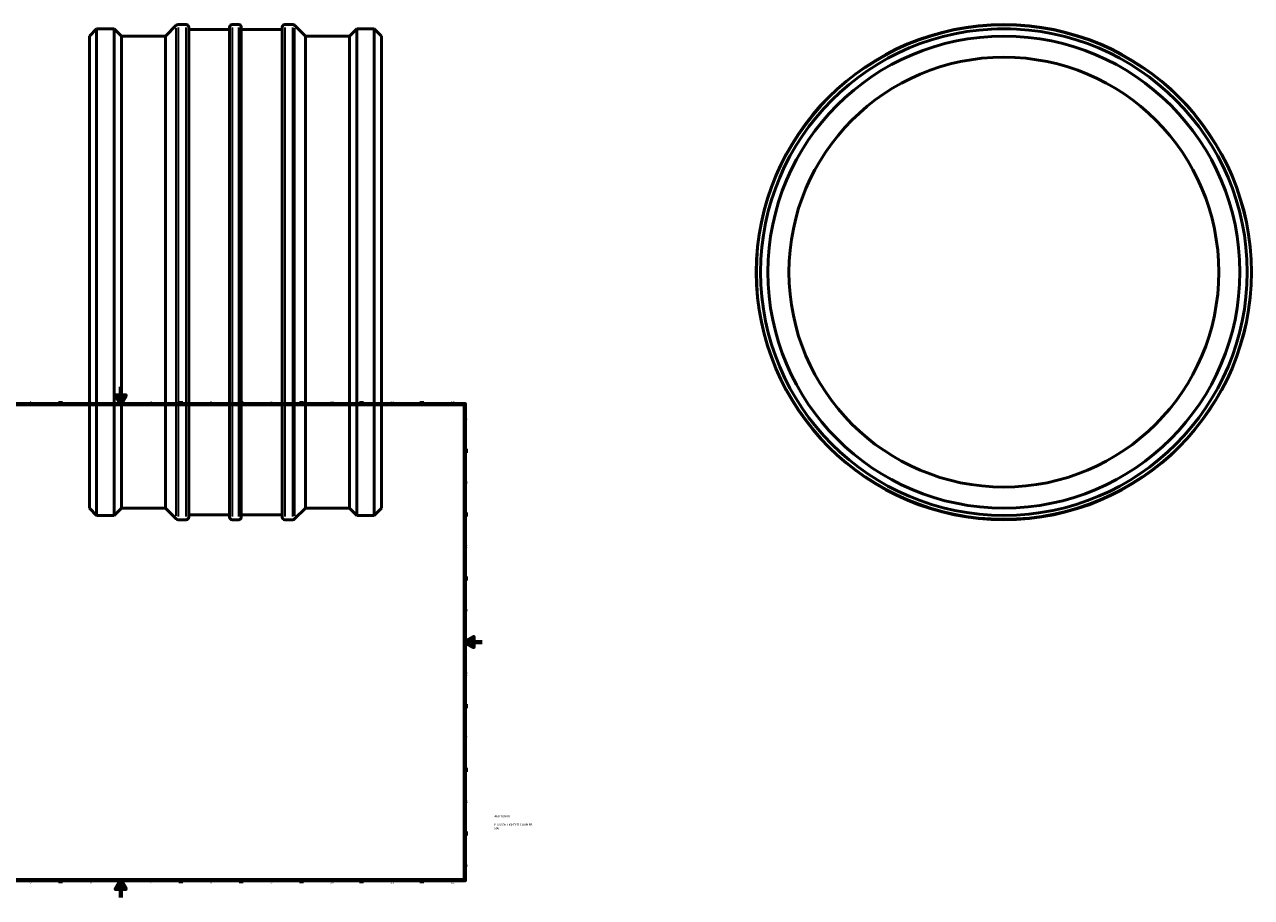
# Model space of a CAD drawing. Header units: millimetres. Extents: x -642 to 2108, y -966 to 2559.
# Tile 3 of 7: x 309 to 1736, y 0 to 1015. Entities that reach past the tile are written whole.
import ezdxf

# ---------------------------------------------------------------- set-up
doc = ezdxf.new("R2010")
doc.units = ezdxf.units.MM
for name, color, linetype, lineweight in [('Border (ANSI)', 7, 'Continuous', 70), ('Title (ISO)', 7, 'Continuous', 50), ('Visible (ANSI)', 7, 'Continuous', 50), ('Visible Narrow (ANSI)', 7, 'Continuous', 35)]:
    doc.layers.add(name, color=color, linetype=linetype, lineweight=lineweight)
doc.styles.add('Note Text (ANSI)', font='tahoma.ttf')
doc.styles.add('Note Text (ISO)', font='tahoma.ttf')

# ---------------------------------------------------------------- blocks, each defined once
blk = doc.blocks.new('Borders Default Border')
at = {"layer": 'Border (ANSI)'}
for p, q in [((70.1, 574), (70.1, 577.4)), ((140.2, 574), (140.2, 577.4)), ((210.2, 574), (210.2, 577.4)), ((280.3, 574), (280.3, 577.4)), ((350.4, 574), (350.4, 577.4)), ((490.6, 574), (490.6, 577.4)), ((560.7, 574), (560.7, 577.4)), ((630.8, 574), (630.8, 577.4)), ((700.8, 574), (700.8, 577.4)), ((770.9, 574), (770.9, 577.4)), ((20, 519.7), (16.6, 519.7)), ((821, 519.7), (824.4, 519.7)), ((20, 445.5), (16.6, 445.5)), ((821, 445.5), (824.4, 445.5)), ((20, 371.2), (16.6, 371.2)), ((821, 371.2), (824.4, 371.2)), ((20, 222.7), (16.6, 222.7)), ((821, 222.7), (824.4, 222.7)), ((20, 148.5), (16.6, 148.5)), ((821, 148.5), (824.4, 148.5)), ((20, 74.3), (16.6, 74.3)), ((821, 74.3), (824.4, 74.3)), ((70.1, 20), (70.1, 16.6)), ((140.2, 20), (140.2, 16.6)), ((210.2, 20), (210.2, 16.6)), ((280.3, 20), (280.3, 16.6)), ((350.4, 20), (350.4, 16.6)), ((490.6, 20), (490.6, 16.6)), ((560.7, 20), (560.7, 16.6)), ((630.8, 20), (630.8, 16.6)), ((700.8, 20), (700.8, 16.6)), ((770.9, 20), (770.9, 16.6))]:
    blk.add_line(p, q, dxfattribs=at)
at = {"layer": 'Border (ANSI)', "flags": 128}
for points in [[(420.5, 594), (420.5, 574), (414.7, 584), (426.3, 584), (420.5, 574)], [(20, 20), (20, 574), (821, 574), (821, 20), (20, 20)], [(0, 297), (20, 297), (10, 302.8), (10, 291.2), (20, 297)], [(841, 297), (821, 297), (831, 302.8), (831, 291.2), (821, 297)], [(420.5, 0), (420.5, 20), (414.7, 10), (426.3, 10), (420.5, 20)]]:
    blk.add_lwpolyline(points, dxfattribs=at)
at = {"layer": 'Border (ANSI)', "color": 230, "true_color": 0xff0080, "char_height": 3.05, "attachment_point": 7, "style": 'Note Text (ANSI)'}
for s, insert in [('1', (34.4, 574.4)), ('2', (104.2, 574.4)), ('3', (174.3, 574.3)), ('4', (244.2, 574.4)), ('5', (314.5, 574.3)), ('6', (384.5, 574.3)), ('7', (454.6, 574.4)), ('8', (524.6, 574.3)), ('9', (594.7, 574.3)), ('10', (664, 574.3)), ('11', (734, 574.4)), ('12', (804.1, 574.4)), ('A', (16.8, 555.4)), ('A', (821.6, 555.4)), ('B', (17.1, 481.1)), ('B', (822, 481.1)), ('C', (17, 406.8)), ('C', (821.8, 406.8)), ('D', (17, 332.6)), ('D', (821.8, 332.6)), ('E', (17.2, 258.4)), ('E', (822.1, 258.4)), ('F', (17.3, 184.1)), ('F', (822.1, 184.1)), ('G', (16.8, 109.8)), ('G', (821.7, 109.8)), ('H', (17, 35.6)), ('H', (821.8, 35.6)), ('1', (34.4, 16.6)), ('2', (104.2, 16.6)), ('3', (174.3, 16.5)), ('4', (244.2, 16.6)), ('5', (314.5, 16.5)), ('6', (384.5, 16.5)), ('7', (454.6, 16.6)), ('8', (524.6, 16.5)), ('9', (594.7, 16.5)), ('10', (664, 16.5)), ('11', (734, 16.6)), ('12', (804.1, 16.6))]:
    blk.add_mtext(s, dxfattribs=dict(at, insert=insert))
blk = doc.blocks.new('Title Blocks ISO')
at = {"layer": 'Title (ISO)', "color": 232, "true_color": 0xca0064, "style": 'Note Text (ISO)'}
for tag, p in [('PART_NUMBER_001', (34.2, 73.1)), ('DESCRIPTION_001', (33.8, 63.4)), ('DESCRIPTION_002', (33.9, 59.2))]:
    blk.add_attdef(tag, p, '', height=2.5, dxfattribs=at)

msp = doc.modelspace()

# ---------------------------------------------------------------- linework, layer by layer
at = {"layer": 'Visible (ANSI)'}
for p, q in [((472.541, 1001.937), (485.188, 1014.584)), ((487.224, 1015.427), (496.751, 1015.427)), ((550.111, 1015.427), (557.951, 1015.427)), ((611.311, 1015.427), (620.838, 1015.427)), ((635.521, 1001.937), (622.875, 1014.584)), ((384.031, 1001.937), (392.521, 1010.427)), ((384.031, 452.917), (384.031, 1001.937)), ((392.521, 444.427), (392.521, 1010.427)), ((392.521, 1010.427), (395.231, 1010.427)), ((395.231, 1010.427), (410.231, 1010.427)), ((410.231, 1010.427), (412.941, 1010.427)), ((412.941, 444.427), (412.941, 1010.427)), ((421.431, 1001.937), (412.941, 1010.427)), ((421.431, 452.917), (421.431, 1001.937)), ((421.431, 1001.937), (472.541, 1001.937)), ((472.541, 452.917), (472.541, 1001.937)), ((499.631, 1012.547), (499.631, 442.307)), ((499.631, 1009.667), (547.231, 1009.667)), ((547.231, 442.307), (547.231, 1012.547)), ((560.831, 1012.547), (560.831, 442.307)), ((560.831, 1009.667), (608.431, 1009.667)), ((608.431, 442.307), (608.431, 1012.547)), ((635.521, 452.917), (635.521, 1001.937)), ((635.521, 1001.937), (686.631, 1001.937)), ((686.631, 1001.937), (695.121, 1010.427)), ((686.631, 452.917), (686.631, 1001.937)), ((695.121, 444.427), (695.121, 1010.427)), ((695.121, 1010.427), (697.831, 1010.427)), ((712.831, 1010.427), (697.831, 1010.427)), ((712.831, 1010.427), (715.541, 1010.427)), ((715.541, 444.427), (715.541, 1010.427)), ((724.031, 1001.937), (715.541, 1010.427)), ((724.031, 452.917), (724.031, 1001.937)), ((1440.464, 1010.427), (1447.964, 1010.427)), ((1440.464, 1010.427), (1440.464, 1010.328)), ((1447.964, 1010.427), (1455.464, 1010.427)), ((1455.464, 1010.427), (1455.464, 1010.328)), ((384.031, 452.917), (392.521, 444.427)), ((392.521, 444.427), (412.941, 444.427)), ((421.431, 452.917), (412.941, 444.427)), ((421.431, 452.917), (472.541, 452.917)), ((472.541, 452.917), (485.188, 440.271)), ((499.631, 445.187), (547.231, 445.187)), ((560.831, 445.187), (608.431, 445.187)), ((635.521, 452.917), (622.875, 440.271)), ((635.521, 452.917), (686.631, 452.917)), ((686.631, 452.917), (695.121, 444.427)), ((695.121, 444.427), (715.541, 444.427)), ((724.031, 452.917), (715.541, 444.427)), ((487.224, 439.427), (496.751, 439.427)), ((550.111, 439.427), (557.951, 439.427)), ((611.311, 439.427), (620.838, 439.427))]:
    msp.add_line(p, q, dxfattribs=at)
for radius in [288, 283, 274.51, 250]:
    msp.add_circle((1447.964, 727.427), radius, dxfattribs=at)
for centre, start, end in [((487.224, 1012.547), 90, 135), ((496.751, 1012.547), 0, 90), ((550.111, 1012.547), 90, 180), ((557.951, 1012.547), 0, 90), ((611.311, 1012.547), 90, 180), ((620.838, 1012.547), 45, 90), ((487.224, 442.307), 225, 270), ((496.751, 442.307), 270, 0), ((550.111, 442.307), 180, 270), ((557.951, 442.307), 270, 0), ((611.311, 442.307), 180, 270), ((620.838, 442.307), 270, 315)]:
    msp.add_arc(centre, 2.88, start, end, dxfattribs=at)
for points, knots in [([(410.231, 1010.427), (410.231, 1010.427), (410.043, 1010.422), (409.278, 1010.403), (408.7, 1010.39), (407.369, 1010.365), (406.525, 1010.352), (404.677, 1010.333), (403.673, 1010.328), (401.789, 1010.328), (400.785, 1010.333), (398.937, 1010.352), (398.094, 1010.365), (396.762, 1010.39), (396.185, 1010.403), (395.419, 1010.422), (395.231, 1010.427), (395.231, 1010.427)], [1.13011683, 1.13011683, 1.13011683, 1.13011683, 1.41264603, 1.41264603, 1.69517524, 1.69517524, 1.97770445, 1.97770445, 2.26023366, 2.26023366, 2.54276287, 2.54276287, 2.82529208, 2.82529208, 3.10782128, 3.10782128, 3.39035049, 3.39035049, 3.39035049, 3.39035049]), ([(712.831, 1010.427), (712.831, 1010.427), (712.643, 1010.422), (711.878, 1010.403), (711.3, 1010.39), (709.969, 1010.365), (709.125, 1010.352), (707.277, 1010.333), (706.273, 1010.328), (705.331, 1010.328), (704.389, 1010.328), (703.385, 1010.333), (701.537, 1010.352), (700.694, 1010.365), (699.362, 1010.39), (698.785, 1010.403), (698.019, 1010.422), (697.831, 1010.427), (697.831, 1010.427)], [3.39035049, 3.39035049, 3.39035049, 3.39035049, 3.67287969, 3.67287969, 3.9554089, 3.9554089, 4.23793811, 4.23793811, 4.52046732, 4.52046732, 4.52046732, 4.80299653, 4.80299653, 5.08552574, 5.08552574, 5.36805494, 5.36805494, 5.65058415, 5.65058415, 5.65058415, 5.65058415])]:
    msp.add_open_spline(points, degree=3, knots=knots, dxfattribs=at)
at = {"layer": 'Visible Narrow (ANSI)'}
for p, q in [((485.188, 443.806), (485.188, 1011.048)), ((487.224, 1011.882), (487.224, 442.973)), ((496.751, 442.973), (496.751, 1011.882)), ((550.111, 1011.882), (550.111, 442.973)), ((557.951, 442.973), (557.951, 1011.882)), ((611.311, 1011.882), (611.311, 442.973)), ((620.838, 442.973), (620.838, 1011.882)), ((622.875, 1011.048), (622.875, 443.806))]:
    msp.add_line(p, q, dxfattribs=at)
msp.add_circle((1447.964, 727.427), 287.156, dxfattribs=at)

# ---------------------------------------------------------------- block references
msp.add_blockref('Borders Default Border', (0, 0))
msp.add_blockref('Title Blocks ISO', (821, 20)).add_auto_attribs({'PART_NUMBER_001': '460103500', 'DESCRIPTION_001': 'PLASSON LIGHTFIT COUPLER', 'DESCRIPTION_002': '500'})

doc.saveas('drawing.dxf')
